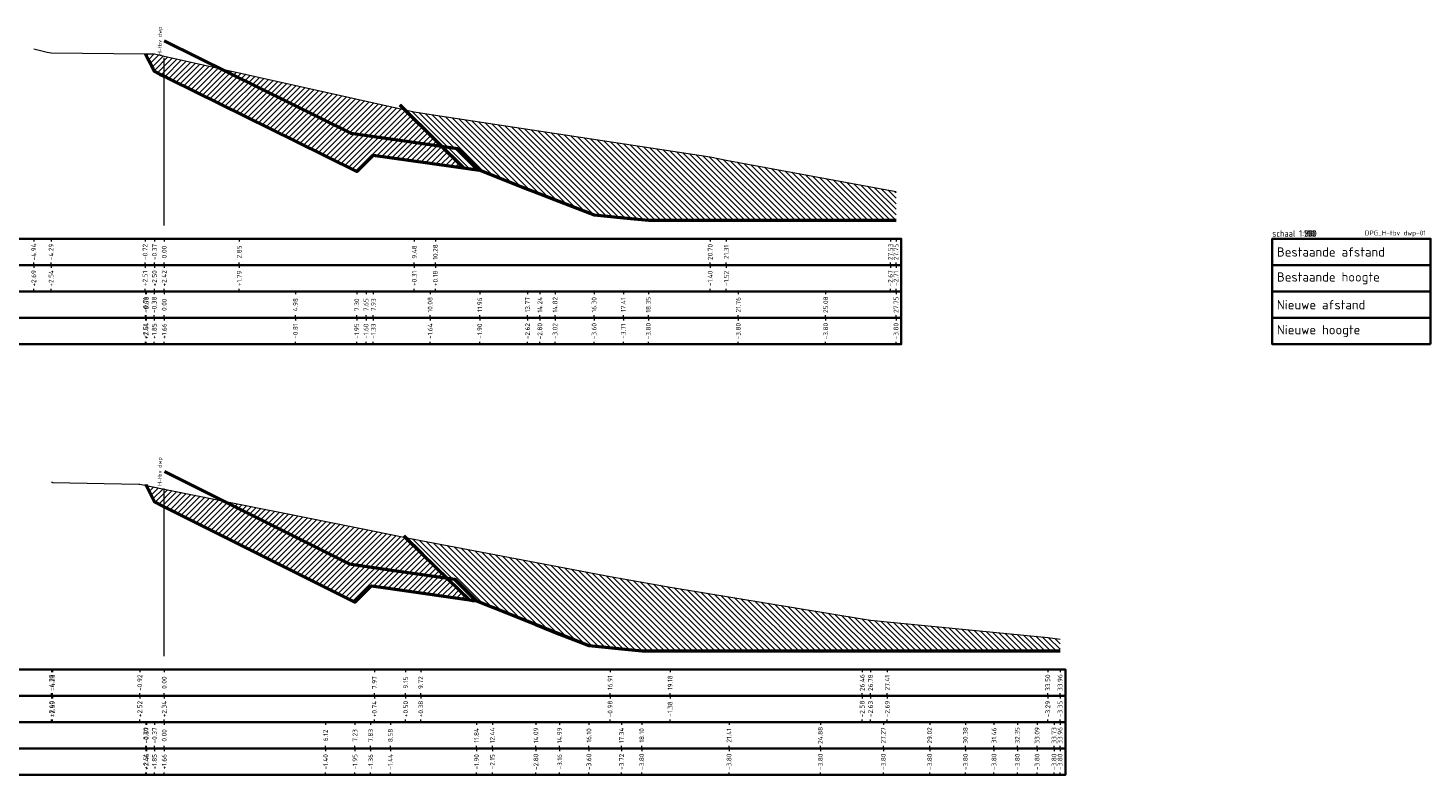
# Model space of a CAD drawing. Header units: metres. Extents: x 30306 to 66711, y 390887 to 402752.
# Tile 76 of 80: x 66384 to 66437, y 402687 to 402715. Entities that reach past the tile are written whole.
import ezdxf
from ezdxf.enums import TextEntityAlignment as Align

# ---------------------------------------------------------------- set-up
doc = ezdxf.new("R2010")
doc.units = ezdxf.units.M
doc.linetypes.add('HIDDEN', pattern=[0.375, 0.25, -0.125])
doc.linetypes.add('PHANTOM', pattern=[63.5, 31.75, -6.35, 6.35, -6.35, 6.35, -6.35])
for name, color, linetype, lineweight in [('DP-NW-arcering_grond ontgraven', 80, 'Continuous', 18), ('GM-C3D-SECTION-ARCERING_ONTGRAVEN', 35, 'Continuous', 0), ('GM-C3D-SECTION-BANDSETS_RAND', 7, 'Continuous', 35), ('GM-C3D-SECTION-BANDSETS_TICKS', 253, 'Continuous', 0), ('GM-C3D-SECTION-BANDSETS_TITEL', 3, 'Continuous', 35), ('GM-C3D-SECTION-SECTION_bestaand', 1, 'Continuous', 18), ('GM-C3D-SECTION-SECTION_nieuw', 4, 'Continuous', 50), ('GM-C3D-SECTION-SECTION_nieuw_groen', 94, 'Continuous', 50), ('GM-C3D-SECTION-SECTION_nieuw_rood', 20, 'Continuous', 50)]:
    doc.layers.add(name, color=color, linetype=linetype, lineweight=lineweight)
doc.layers.add('GM-C3D-SECTION-BANDSETS-TEKST', color=7, linetype='Continuous')
doc.layers.add('GM-C3D-SECTION-VIEW', color=7, linetype='Continuous')
doc.styles.add('GM-25', font='NLCS-ISO.ttf', dxfattribs={"width": 0.96, "height": 2.5})
doc.styles.get("Standard").update_dxf_attribs({"font": 'isocpeur.ttf'})

# ---------------------------------------------------------------- blocks, each defined once
blk = doc.blocks.new('GM-C3D-schaalaanduiding')
at = {"layer": 'GM-C3D-SECTION-BANDSETS_TITEL', "color": 2, "style": 'GM-25', "width": 0.96}
for s in ['schaal 1:250', 'schaal 1:200', 'schaal 1:100', 'schaal 1:50', 'schaal 1:500']:
    blk.add_text(s, height=0.25, dxfattribs=at).set_placement((0, 0), align=Align.BOTTOM_LEFT)

msp = doc.modelspace()

# ---------------------------------------------------------------- hatches: boundary and pattern name
at = {"layer": 'DP-NW-arcering_grond ontgraven'}
h = msp.add_hatch(dxfattribs=at)
h.set_pattern_fill('_USER', color=256, scale=0.15, angle=45, pattern_type=0)
h.set_pattern_definition([(45, (0, 0), (-0.10606601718, 0.10606601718), [])])
h.paths.add_polyline_path([(66392.263, 402713.688), (66389.417, 402714.326), (66389.049, 402714.408), (66388.706, 402714.411), (66389.039, 402713.75), (66389.248, 402713.646), (66389.63, 402713.456), (66394.392, 402711.098), (66396.717, 402709.949), (66397.069, 402710.301), (66397.346, 402710.571), (66399.499, 402710.264), (66400.759, 402710.086), (66399.931, 402710.91), (66398.544, 402712.29)])
h = msp.add_hatch(dxfattribs=at)
h.set_pattern_fill('_USER', color=256, scale=0.15, angle=45, pattern_type=0)
h.set_pattern_definition([(45, (-72, -48.72146), (-0.10606601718, 0.10606601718), [])])
h.paths.add_polyline_path([(66397.388, 402696.322), (66388.735, 402698.056), (66389.05, 402697.429), (66395.534, 402694.184), (66396.65, 402693.628), (66397.242, 402694.221), (66397.271, 402694.25), (66397.993, 402694.146), (66400.993, 402693.715), (66400.185, 402694.503), (66400.144, 402694.543), (66398.57, 402696.082)])
at = {"layer": 'GM-C3D-SECTION-ARCERING_ONTGRAVEN', "linetype": 'Continuous', "lineweight": 0}
h = msp.add_hatch(dxfattribs=at)
h.set_pattern_fill('_U', color=35, scale=0.15, angle=315, style=0, pattern_type=0)
h.set_pattern_definition([(315, (66398.54378, 402712.28971), (0.106066, 0.106066), [])])
h.paths.add_polyline_path([(66398.544, 402712.29), (66398.899, 402712.211), (66399.697, 402712.082), (66410.116, 402710.503), (66410.728, 402710.381), (66416.949, 402709.232), (66417.163, 402709.19), (66417.163, 402708.103), (66407.772, 402708.103), (66406.825, 402708.194), (66405.715, 402708.303), (66404.236, 402708.879), (66403.66, 402709.103), (66403.191, 402709.285), (66401.38, 402709.998), (66401.087, 402710.04), (66400.759, 402710.086)])
h = msp.add_hatch(dxfattribs=at)
h.set_pattern_fill('_U', color=35, scale=0.15, angle=315, style=0, pattern_type=0)
h.set_pattern_definition([(315, (66398.56392, 402696.08305), (0.106066, 0.106066), [])])
h.paths.add_polyline_path([(66398.564, 402696.083), (66398.57, 402696.082), (66399.142, 402695.963), (66406.322, 402694.6), (66408.597, 402694.205), (66415.878, 402692.997), (66416.194, 402692.95), (66416.83, 402692.889), (66422.916, 402692.293), (66423.381, 402692.23), (66423.381, 402691.782), (66407.521, 402691.782), (66406.753, 402691.858), (66405.518, 402691.982), (66404.409, 402692.422), (66403.509, 402692.782), (66401.861, 402693.436), (66401.258, 402693.677), (66401.106, 402693.699), (66400.993, 402693.715)])

# ---------------------------------------------------------------- linework, layer by layer
at = {"layer": 'GM-C3D-SECTION-BANDSETS_RAND', "color": 7, "linetype": 'Continuous', "lineweight": 35}
for points in [[(66367.009, 402707.402), (66417.363, 402707.402), (66417.363, 402707.403), (66367.009, 402707.403)], [(66367.009, 402706.402), (66417.363, 402706.402), (66417.363, 402707.402), (66367.009, 402707.402)], [(66437.425, 402707.402), (66437.425, 402707.403), (66431.425, 402707.403), (66431.425, 402707.402)], [(66437.425, 402706.402), (66437.425, 402707.402), (66431.425, 402707.402), (66431.425, 402706.402)], [(66367.009, 402705.402), (66417.363, 402705.402), (66417.363, 402706.402), (66367.009, 402706.402)], [(66437.425, 402705.402), (66437.425, 402706.402), (66431.425, 402706.402), (66431.425, 402705.402)], [(66367.009, 402704.402), (66417.363, 402704.402), (66417.363, 402705.402), (66367.009, 402705.402)], [(66437.425, 402704.402), (66437.425, 402705.402), (66431.425, 402705.402), (66431.425, 402704.402)], [(66367.009, 402703.402), (66417.363, 402703.402), (66417.363, 402704.402), (66367.009, 402704.402)], [(66437.425, 402703.402), (66437.425, 402704.402), (66431.425, 402704.402), (66431.425, 402703.402)], [(66372.547, 402691.081), (66423.581, 402691.081), (66423.581, 402691.082), (66372.547, 402691.082)], [(66372.547, 402690.081), (66423.581, 402690.081), (66423.581, 402691.081), (66372.547, 402691.081)], [(66372.547, 402689.081), (66423.581, 402689.081), (66423.581, 402690.081), (66372.547, 402690.081)], [(66372.547, 402688.081), (66423.581, 402688.081), (66423.581, 402689.081), (66372.547, 402689.081)], [(66372.547, 402687.081), (66423.581, 402687.081), (66423.581, 402688.081), (66372.547, 402688.081)]]:
    msp.add_3dface(points, dxfattribs=at)
at = {"layer": 'GM-C3D-SECTION-BANDSETS_TICKS', "color": 253, "linetype": 'Continuous', "lineweight": 0}
for p, q in [((66384.417, 402707.402), (66384.417, 402707.403)), ((66384.475, 402707.402), (66384.475, 402707.403)), ((66384.475, 402707.402), (66384.475, 402707.302)), ((66384.917, 402707.402), (66384.917, 402707.403)), ((66385.13, 402707.402), (66385.13, 402707.302)), ((66385.417, 402707.402), (66385.417, 402707.403)), ((66385.917, 402707.402), (66385.917, 402707.403)), ((66386.417, 402707.402), (66386.417, 402707.403)), ((66386.917, 402707.402), (66386.917, 402707.403)), ((66387.417, 402707.402), (66387.417, 402707.403)), ((66387.917, 402707.402), (66387.917, 402707.403)), ((66388.417, 402707.402), (66388.417, 402707.403)), ((66388.693, 402707.402), (66388.693, 402707.302)), ((66388.917, 402707.402), (66388.917, 402707.403)), ((66389.049, 402707.402), (66389.049, 402707.302)), ((66389.417, 402707.402), (66389.417, 402707.403)), ((66389.417, 402707.402), (66389.417, 402707.302)), ((66389.917, 402707.402), (66389.917, 402707.403)), ((66390.417, 402707.402), (66390.417, 402707.403)), ((66390.917, 402707.402), (66390.917, 402707.403)), ((66391.417, 402707.402), (66391.417, 402707.403)), ((66391.917, 402707.402), (66391.917, 402707.403)), ((66392.263, 402707.402), (66392.263, 402707.302)), ((66392.417, 402707.402), (66392.417, 402707.403)), ((66392.917, 402707.402), (66392.917, 402707.403)), ((66393.417, 402707.402), (66393.417, 402707.403)), ((66393.917, 402707.402), (66393.917, 402707.403)), ((66394.417, 402707.402), (66394.417, 402707.403)), ((66394.917, 402707.402), (66394.917, 402707.403)), ((66395.417, 402707.402), (66395.417, 402707.403)), ((66395.917, 402707.402), (66395.917, 402707.403)), ((66396.417, 402707.402), (66396.417, 402707.403)), ((66396.917, 402707.402), (66396.917, 402707.403)), ((66397.417, 402707.402), (66397.417, 402707.403)), ((66397.917, 402707.402), (66397.917, 402707.403)), ((66398.417, 402707.402), (66398.417, 402707.403)), ((66398.899, 402707.402), (66398.899, 402707.302)), ((66398.917, 402707.402), (66398.917, 402707.403)), ((66399.417, 402707.402), (66399.417, 402707.403)), ((66399.697, 402707.402), (66399.697, 402707.302)), ((66399.917, 402707.402), (66399.917, 402707.403)), ((66400.417, 402707.402), (66400.417, 402707.403)), ((66400.917, 402707.402), (66400.917, 402707.403)), ((66401.417, 402707.402), (66401.417, 402707.403)), ((66401.917, 402707.402), (66401.917, 402707.403)), ((66402.417, 402707.402), (66402.417, 402707.403)), ((66402.917, 402707.402), (66402.917, 402707.403)), ((66403.417, 402707.402), (66403.417, 402707.403)), ((66403.917, 402707.402), (66403.917, 402707.403)), ((66404.417, 402707.402), (66404.417, 402707.403)), ((66404.917, 402707.402), (66404.917, 402707.403)), ((66405.417, 402707.402), (66405.417, 402707.403)), ((66405.917, 402707.402), (66405.917, 402707.403)), ((66406.417, 402707.402), (66406.417, 402707.403)), ((66406.917, 402707.402), (66406.917, 402707.403)), ((66407.417, 402707.402), (66407.417, 402707.403)), ((66407.917, 402707.402), (66407.917, 402707.403)), ((66408.417, 402707.402), (66408.417, 402707.403)), ((66408.917, 402707.402), (66408.917, 402707.403)), ((66409.417, 402707.402), (66409.417, 402707.403)), ((66409.917, 402707.402), (66409.917, 402707.403)), ((66410.116, 402707.402), (66410.116, 402707.302)), ((66410.417, 402707.402), (66410.417, 402707.403)), ((66410.728, 402707.402), (66410.728, 402707.302)), ((66410.917, 402707.402), (66410.917, 402707.403)), ((66411.417, 402707.402), (66411.417, 402707.403)), ((66411.917, 402707.402), (66411.917, 402707.403)), ((66412.417, 402707.402), (66412.417, 402707.403)), ((66412.917, 402707.402), (66412.917, 402707.403)), ((66413.417, 402707.402), (66413.417, 402707.403)), ((66413.917, 402707.402), (66413.917, 402707.403)), ((66414.417, 402707.402), (66414.417, 402707.403)), ((66414.917, 402707.402), (66414.917, 402707.403)), ((66415.417, 402707.402), (66415.417, 402707.403)), ((66415.917, 402707.402), (66415.917, 402707.403)), ((66416.417, 402707.402), (66416.417, 402707.403)), ((66416.917, 402707.402), (66416.917, 402707.403)), ((66416.949, 402707.402), (66416.949, 402707.302)), ((66417.163, 402707.402), (66417.163, 402707.403)), ((66417.163, 402707.402), (66417.163, 402707.302)), ((66384.475, 402706.402), (66384.475, 402706.502)), ((66385.13, 402706.402), (66385.13, 402706.502)), ((66388.693, 402706.402), (66388.693, 402706.502)), ((66389.049, 402706.402), (66389.049, 402706.502)), ((66389.417, 402706.402), (66389.417, 402706.502)), ((66392.263, 402706.402), (66392.263, 402706.502)), ((66398.899, 402706.402), (66398.899, 402706.502)), ((66399.697, 402706.402), (66399.697, 402706.502)), ((66410.116, 402706.402), (66410.116, 402706.502)), ((66410.728, 402706.402), (66410.728, 402706.502)), ((66416.949, 402706.402), (66416.949, 402706.502)), ((66417.163, 402706.402), (66417.163, 402706.502)), ((66384.475, 402706.402), (66384.475, 402706.302)), ((66385.13, 402706.402), (66385.13, 402706.302)), ((66388.693, 402706.402), (66388.693, 402706.302)), ((66389.049, 402706.402), (66389.049, 402706.302)), ((66389.417, 402706.402), (66389.417, 402706.302)), ((66392.263, 402706.402), (66392.263, 402706.302)), ((66398.899, 402706.402), (66398.899, 402706.302)), ((66399.697, 402706.402), (66399.697, 402706.302)), ((66410.116, 402706.402), (66410.116, 402706.302)), ((66410.728, 402706.402), (66410.728, 402706.302)), ((66416.949, 402706.402), (66416.949, 402706.302)), ((66417.163, 402706.402), (66417.163, 402706.302)), ((66384.475, 402705.402), (66384.475, 402705.502)), ((66385.13, 402705.402), (66385.13, 402705.502)), ((66388.693, 402705.402), (66388.693, 402705.502)), ((66388.706, 402705.402), (66388.706, 402705.302)), ((66388.739, 402705.402), (66388.739, 402705.302)), ((66389.039, 402705.402), (66389.039, 402705.302)), ((66389.049, 402705.402), (66389.049, 402705.502)), ((66389.417, 402705.402), (66389.417, 402705.502)), ((66389.417, 402705.402), (66389.417, 402705.302)), ((66392.263, 402705.402), (66392.263, 402705.502)), ((66394.392, 402705.402), (66394.392, 402705.302)), ((66396.717, 402705.402), (66396.717, 402705.302)), ((66397.069, 402705.402), (66397.069, 402705.302)), ((66397.346, 402705.402), (66397.346, 402705.302)), ((66398.899, 402705.402), (66398.899, 402705.502)), ((66399.499, 402705.402), (66399.499, 402705.302)), ((66399.697, 402705.402), (66399.697, 402705.502)), ((66401.38, 402705.402), (66401.38, 402705.302)), ((66403.191, 402705.402), (66403.191, 402705.302)), ((66403.66, 402705.402), (66403.66, 402705.302)), ((66404.236, 402705.402), (66404.236, 402705.302)), ((66405.715, 402705.402), (66405.715, 402705.302)), ((66406.825, 402705.402), (66406.825, 402705.302)), ((66407.772, 402705.402), (66407.772, 402705.302)), ((66410.116, 402705.402), (66410.116, 402705.502)), ((66410.728, 402705.402), (66410.728, 402705.502)), ((66411.18, 402705.402), (66411.18, 402705.302)), ((66414.494, 402705.402), (66414.494, 402705.302)), ((66416.949, 402705.402), (66416.949, 402705.502)), ((66417.163, 402705.402), (66417.163, 402705.502)), ((66417.163, 402705.402), (66417.163, 402705.302)), ((66388.706, 402704.402), (66388.706, 402704.502)), ((66388.706, 402704.402), (66388.706, 402704.302)), ((66388.739, 402704.402), (66388.739, 402704.502)), ((66388.739, 402704.402), (66388.739, 402704.302)), ((66389.039, 402704.402), (66389.039, 402704.502)), ((66389.039, 402704.402), (66389.039, 402704.302)), ((66389.417, 402704.402), (66389.417, 402704.502)), ((66389.417, 402704.402), (66389.417, 402704.302)), ((66394.392, 402704.402), (66394.392, 402704.502)), ((66394.392, 402704.402), (66394.392, 402704.302)), ((66396.717, 402704.402), (66396.717, 402704.502)), ((66396.717, 402704.402), (66396.717, 402704.302)), ((66397.069, 402704.402), (66397.069, 402704.502)), ((66397.069, 402704.402), (66397.069, 402704.302)), ((66397.346, 402704.402), (66397.346, 402704.502)), ((66397.346, 402704.402), (66397.346, 402704.302)), ((66399.499, 402704.402), (66399.499, 402704.502)), ((66399.499, 402704.402), (66399.499, 402704.302)), ((66401.38, 402704.402), (66401.38, 402704.502)), ((66401.38, 402704.402), (66401.38, 402704.302)), ((66403.191, 402704.402), (66403.191, 402704.502)), ((66403.191, 402704.402), (66403.191, 402704.302)), ((66403.66, 402704.402), (66403.66, 402704.502)), ((66403.66, 402704.402), (66403.66, 402704.302)), ((66404.236, 402704.402), (66404.236, 402704.502)), ((66404.236, 402704.402), (66404.236, 402704.302)), ((66405.715, 402704.402), (66405.715, 402704.502)), ((66405.715, 402704.402), (66405.715, 402704.302)), ((66406.825, 402704.402), (66406.825, 402704.502)), ((66406.825, 402704.402), (66406.825, 402704.302)), ((66407.772, 402704.402), (66407.772, 402704.502)), ((66407.772, 402704.402), (66407.772, 402704.302)), ((66411.18, 402704.402), (66411.18, 402704.502)), ((66411.18, 402704.402), (66411.18, 402704.302)), ((66414.494, 402704.402), (66414.494, 402704.502)), ((66414.494, 402704.402), (66414.494, 402704.302)), ((66417.163, 402704.402), (66417.163, 402704.502)), ((66417.163, 402704.402), (66417.163, 402704.302)), ((66388.706, 402703.402), (66388.706, 402703.502)), ((66388.739, 402703.402), (66388.739, 402703.502)), ((66389.039, 402703.402), (66389.039, 402703.502)), ((66389.417, 402703.402), (66389.417, 402703.502)), ((66394.392, 402703.402), (66394.392, 402703.502)), ((66396.717, 402703.402), (66396.717, 402703.502)), ((66397.069, 402703.402), (66397.069, 402703.502)), ((66397.346, 402703.402), (66397.346, 402703.502)), ((66399.499, 402703.402), (66399.499, 402703.502)), ((66401.38, 402703.402), (66401.38, 402703.502)), ((66403.191, 402703.402), (66403.191, 402703.502)), ((66403.66, 402703.402), (66403.66, 402703.502)), ((66404.236, 402703.402), (66404.236, 402703.502)), ((66405.715, 402703.402), (66405.715, 402703.502)), ((66406.825, 402703.402), (66406.825, 402703.502)), ((66407.772, 402703.402), (66407.772, 402703.502)), ((66411.18, 402703.402), (66411.18, 402703.502)), ((66414.494, 402703.402), (66414.494, 402703.502)), ((66417.163, 402703.402), (66417.163, 402703.502)), ((66384.417, 402691.081), (66384.417, 402691.082)), ((66384.917, 402691.081), (66384.917, 402691.082)), ((66385.142, 402691.081), (66385.142, 402691.082)), ((66385.142, 402691.081), (66385.142, 402690.981)), ((66385.187, 402691.081), (66385.187, 402690.981)), ((66385.417, 402691.081), (66385.417, 402691.082)), ((66385.917, 402691.081), (66385.917, 402691.082)), ((66386.417, 402691.081), (66386.417, 402691.082)), ((66386.917, 402691.081), (66386.917, 402691.082)), ((66387.417, 402691.081), (66387.417, 402691.082)), ((66387.917, 402691.081), (66387.917, 402691.082)), ((66388.417, 402691.081), (66388.417, 402691.082)), ((66388.493, 402691.081), (66388.493, 402690.981)), ((66388.917, 402691.081), (66388.917, 402691.082)), ((66389.417, 402691.081), (66389.417, 402691.082)), ((66389.417, 402691.081), (66389.417, 402690.981)), ((66389.917, 402691.081), (66389.917, 402691.082)), ((66390.417, 402691.081), (66390.417, 402691.082)), ((66390.917, 402691.081), (66390.917, 402691.082)), ((66391.417, 402691.081), (66391.417, 402691.082)), ((66391.917, 402691.081), (66391.917, 402691.082)), ((66392.417, 402691.081), (66392.417, 402691.082)), ((66392.917, 402691.081), (66392.917, 402691.082)), ((66393.417, 402691.081), (66393.417, 402691.082)), ((66393.917, 402691.081), (66393.917, 402691.082)), ((66394.417, 402691.081), (66394.417, 402691.082)), ((66394.917, 402691.081), (66394.917, 402691.082)), ((66395.417, 402691.081), (66395.417, 402691.082)), ((66395.917, 402691.081), (66395.917, 402691.082)), ((66396.417, 402691.081), (66396.417, 402691.082)), ((66396.917, 402691.081), (66396.917, 402691.082)), ((66397.388, 402691.081), (66397.388, 402690.981)), ((66397.417, 402691.081), (66397.417, 402691.082)), ((66397.917, 402691.081), (66397.917, 402691.082)), ((66398.417, 402691.081), (66398.417, 402691.082)), ((66398.57, 402691.081), (66398.57, 402690.981)), ((66398.917, 402691.081), (66398.917, 402691.082)), ((66399.142, 402691.081), (66399.142, 402690.981)), ((66399.417, 402691.081), (66399.417, 402691.082)), ((66399.917, 402691.081), (66399.917, 402691.082)), ((66400.417, 402691.081), (66400.417, 402691.082)), ((66400.917, 402691.081), (66400.917, 402691.082)), ((66401.417, 402691.081), (66401.417, 402691.082)), ((66401.917, 402691.081), (66401.917, 402691.082)), ((66402.417, 402691.081), (66402.417, 402691.082)), ((66402.917, 402691.081), (66402.917, 402691.082)), ((66403.417, 402691.081), (66403.417, 402691.082)), ((66403.917, 402691.081), (66403.917, 402691.082)), ((66404.417, 402691.081), (66404.417, 402691.082)), ((66404.917, 402691.081), (66404.917, 402691.082)), ((66405.417, 402691.081), (66405.417, 402691.082)), ((66405.917, 402691.081), (66405.917, 402691.082)), ((66406.322, 402691.081), (66406.322, 402690.981)), ((66406.417, 402691.081), (66406.417, 402691.082)), ((66406.917, 402691.081), (66406.917, 402691.082)), ((66407.417, 402691.081), (66407.417, 402691.082)), ((66407.917, 402691.081), (66407.917, 402691.082)), ((66408.417, 402691.081), (66408.417, 402691.082)), ((66408.597, 402691.081), (66408.597, 402690.981)), ((66408.917, 402691.081), (66408.917, 402691.082)), ((66409.417, 402691.081), (66409.417, 402691.082)), ((66409.917, 402691.081), (66409.917, 402691.082)), ((66410.417, 402691.081), (66410.417, 402691.082)), ((66410.917, 402691.081), (66410.917, 402691.082)), ((66411.417, 402691.081), (66411.417, 402691.082)), ((66411.917, 402691.081), (66411.917, 402691.082)), ((66412.417, 402691.081), (66412.417, 402691.082)), ((66412.917, 402691.081), (66412.917, 402691.082)), ((66413.417, 402691.081), (66413.417, 402691.082)), ((66413.917, 402691.081), (66413.917, 402691.082)), ((66414.417, 402691.081), (66414.417, 402691.082)), ((66414.917, 402691.081), (66414.917, 402691.082)), ((66415.417, 402691.081), (66415.417, 402691.082)), ((66415.878, 402691.081), (66415.878, 402690.981)), ((66415.917, 402691.081), (66415.917, 402691.082)), ((66416.194, 402691.081), (66416.194, 402690.981)), ((66416.417, 402691.081), (66416.417, 402691.082)), ((66416.83, 402691.081), (66416.83, 402690.981)), ((66416.917, 402691.081), (66416.917, 402691.082)), ((66417.417, 402691.081), (66417.417, 402691.082)), ((66417.917, 402691.081), (66417.917, 402691.082)), ((66418.417, 402691.081), (66418.417, 402691.082)), ((66418.917, 402691.081), (66418.917, 402691.082)), ((66419.417, 402691.081), (66419.417, 402691.082)), ((66419.917, 402691.081), (66419.917, 402691.082)), ((66420.417, 402691.081), (66420.417, 402691.082)), ((66420.917, 402691.081), (66420.917, 402691.082)), ((66421.417, 402691.081), (66421.417, 402691.082)), ((66421.917, 402691.081), (66421.917, 402691.082)), ((66422.417, 402691.081), (66422.417, 402691.082)), ((66422.916, 402691.081), (66422.916, 402690.981)), ((66422.917, 402691.081), (66422.917, 402691.082)), ((66423.381, 402691.081), (66423.381, 402691.082)), ((66423.381, 402691.081), (66423.381, 402690.981)), ((66385.142, 402690.081), (66385.142, 402690.181)), ((66385.142, 402690.081), (66385.142, 402689.981)), ((66385.187, 402690.081), (66385.187, 402690.181)), ((66385.187, 402690.081), (66385.187, 402689.981)), ((66388.493, 402690.081), (66388.493, 402690.181)), ((66388.493, 402690.081), (66388.493, 402689.981)), ((66389.417, 402690.081), (66389.417, 402690.181)), ((66389.417, 402690.081), (66389.417, 402689.981)), ((66397.388, 402690.081), (66397.388, 402690.181)), ((66397.388, 402690.081), (66397.388, 402689.981)), ((66398.57, 402690.081), (66398.57, 402690.181)), ((66398.57, 402690.081), (66398.57, 402689.981)), ((66399.142, 402690.081), (66399.142, 402690.181)), ((66399.142, 402690.081), (66399.142, 402689.981)), ((66406.322, 402690.081), (66406.322, 402690.181)), ((66406.322, 402690.081), (66406.322, 402689.981)), ((66408.597, 402690.081), (66408.597, 402690.181)), ((66408.597, 402690.081), (66408.597, 402689.981)), ((66415.878, 402690.081), (66415.878, 402690.181)), ((66415.878, 402690.081), (66415.878, 402689.981)), ((66416.194, 402690.081), (66416.194, 402690.181)), ((66416.194, 402690.081), (66416.194, 402689.981)), ((66416.83, 402690.081), (66416.83, 402690.181)), ((66416.83, 402690.081), (66416.83, 402689.981)), ((66422.916, 402690.081), (66422.916, 402690.181)), ((66422.916, 402690.081), (66422.916, 402689.981)), ((66423.381, 402690.081), (66423.381, 402690.181)), ((66423.381, 402690.081), (66423.381, 402689.981)), ((66385.142, 402689.081), (66385.142, 402689.181)), ((66385.187, 402689.081), (66385.187, 402689.181)), ((66388.493, 402689.081), (66388.493, 402689.181)), ((66388.718, 402689.081), (66388.718, 402688.981)), ((66388.744, 402689.081), (66388.744, 402688.981)), ((66389.05, 402689.081), (66389.05, 402688.981)), ((66389.417, 402689.081), (66389.417, 402689.181)), ((66389.417, 402689.081), (66389.417, 402688.981)), ((66395.534, 402689.081), (66395.534, 402688.981)), ((66396.65, 402689.081), (66396.65, 402688.981)), ((66397.242, 402689.081), (66397.242, 402688.981)), ((66397.388, 402689.081), (66397.388, 402689.181)), ((66397.993, 402689.081), (66397.993, 402688.981)), ((66398.57, 402689.081), (66398.57, 402689.181)), ((66399.142, 402689.081), (66399.142, 402689.181)), ((66401.258, 402689.081), (66401.258, 402688.981)), ((66401.861, 402689.081), (66401.861, 402688.981)), ((66403.509, 402689.081), (66403.509, 402688.981)), ((66404.409, 402689.081), (66404.409, 402688.981)), ((66405.518, 402689.081), (66405.518, 402688.981)), ((66406.322, 402689.081), (66406.322, 402689.181)), ((66406.753, 402689.081), (66406.753, 402688.981)), ((66407.521, 402689.081), (66407.521, 402688.981)), ((66408.597, 402689.081), (66408.597, 402689.181)), ((66410.83, 402689.081), (66410.83, 402688.981)), ((66414.293, 402689.081), (66414.293, 402688.981)), ((66415.878, 402689.081), (66415.878, 402689.181)), ((66416.194, 402689.081), (66416.194, 402689.181)), ((66416.682, 402689.081), (66416.682, 402688.981)), ((66416.83, 402689.081), (66416.83, 402689.181)), ((66418.44, 402689.081), (66418.44, 402688.981)), ((66419.794, 402689.081), (66419.794, 402688.981)), ((66420.875, 402689.081), (66420.875, 402688.981)), ((66421.764, 402689.081), (66421.764, 402688.981)), ((66422.511, 402689.081), (66422.511, 402688.981)), ((66422.916, 402689.081), (66422.916, 402689.181)), ((66423.152, 402689.081), (66423.152, 402688.981)), ((66423.381, 402689.081), (66423.381, 402689.181)), ((66423.381, 402689.081), (66423.381, 402688.981)), ((66388.718, 402688.081), (66388.718, 402688.181)), ((66388.718, 402688.081), (66388.718, 402687.981)), ((66388.744, 402688.081), (66388.744, 402688.181)), ((66388.744, 402688.081), (66388.744, 402687.981)), ((66389.05, 402688.081), (66389.05, 402688.181)), ((66389.05, 402688.081), (66389.05, 402687.981)), ((66389.417, 402688.081), (66389.417, 402688.181)), ((66389.417, 402688.081), (66389.417, 402687.981)), ((66395.534, 402688.081), (66395.534, 402688.181)), ((66395.534, 402688.081), (66395.534, 402687.981)), ((66396.65, 402688.081), (66396.65, 402688.181)), ((66396.65, 402688.081), (66396.65, 402687.981)), ((66397.242, 402688.081), (66397.242, 402688.181)), ((66397.242, 402688.081), (66397.242, 402687.981)), ((66397.993, 402688.081), (66397.993, 402688.181)), ((66397.993, 402688.081), (66397.993, 402687.981)), ((66401.258, 402688.081), (66401.258, 402688.181)), ((66401.258, 402688.081), (66401.258, 402687.981)), ((66401.861, 402688.081), (66401.861, 402688.181)), ((66401.861, 402688.081), (66401.861, 402687.981)), ((66403.509, 402688.081), (66403.509, 402688.181)), ((66403.509, 402688.081), (66403.509, 402687.981)), ((66404.409, 402688.081), (66404.409, 402688.181)), ((66404.409, 402688.081), (66404.409, 402687.981)), ((66405.518, 402688.081), (66405.518, 402688.181)), ((66405.518, 402688.081), (66405.518, 402687.981)), ((66406.753, 402688.081), (66406.753, 402688.181)), ((66406.753, 402688.081), (66406.753, 402687.981)), ((66407.521, 402688.081), (66407.521, 402688.181)), ((66407.521, 402688.081), (66407.521, 402687.981)), ((66410.83, 402688.081), (66410.83, 402688.181)), ((66410.83, 402688.081), (66410.83, 402687.981)), ((66414.293, 402688.081), (66414.293, 402688.181)), ((66414.293, 402688.081), (66414.293, 402687.981)), ((66416.682, 402688.081), (66416.682, 402688.181)), ((66416.682, 402688.081), (66416.682, 402687.981)), ((66418.44, 402688.081), (66418.44, 402688.181)), ((66418.44, 402688.081), (66418.44, 402687.981)), ((66419.794, 402688.081), (66419.794, 402688.181)), ((66419.794, 402688.081), (66419.794, 402687.981)), ((66420.875, 402688.081), (66420.875, 402688.181)), ((66420.875, 402688.081), (66420.875, 402687.981)), ((66421.764, 402688.081), (66421.764, 402688.181)), ((66421.764, 402688.081), (66421.764, 402687.981)), ((66422.511, 402688.081), (66422.511, 402688.181)), ((66422.511, 402688.081), (66422.511, 402687.981)), ((66423.152, 402688.081), (66423.152, 402688.181)), ((66423.152, 402688.081), (66423.152, 402687.981)), ((66423.381, 402688.081), (66423.381, 402688.181)), ((66423.381, 402688.081), (66423.381, 402687.981)), ((66388.718, 402687.081), (66388.718, 402687.181)), ((66388.744, 402687.081), (66388.744, 402687.181)), ((66389.05, 402687.081), (66389.05, 402687.181)), ((66389.417, 402687.081), (66389.417, 402687.181)), ((66395.534, 402687.081), (66395.534, 402687.181)), ((66396.65, 402687.081), (66396.65, 402687.181)), ((66397.242, 402687.081), (66397.242, 402687.181)), ((66397.993, 402687.081), (66397.993, 402687.181)), ((66401.258, 402687.081), (66401.258, 402687.181)), ((66401.861, 402687.081), (66401.861, 402687.181)), ((66403.509, 402687.081), (66403.509, 402687.181)), ((66404.409, 402687.081), (66404.409, 402687.181)), ((66405.518, 402687.081), (66405.518, 402687.181)), ((66406.753, 402687.081), (66406.753, 402687.181)), ((66407.521, 402687.081), (66407.521, 402687.181)), ((66410.83, 402687.081), (66410.83, 402687.181)), ((66414.293, 402687.081), (66414.293, 402687.181)), ((66416.682, 402687.081), (66416.682, 402687.181)), ((66418.44, 402687.081), (66418.44, 402687.181)), ((66419.794, 402687.081), (66419.794, 402687.181)), ((66420.875, 402687.081), (66420.875, 402687.181)), ((66421.764, 402687.081), (66421.764, 402687.181)), ((66422.511, 402687.081), (66422.511, 402687.181)), ((66423.152, 402687.081), (66423.152, 402687.181)), ((66423.381, 402687.081), (66423.381, 402687.181))]:
    msp.add_line(p, q, dxfattribs=at)
at = {"layer": 'GM-C3D-SECTION-SECTION_bestaand', "color": 1, "linetype": 'Continuous', "lineweight": 18}
for points in [[(66384.475, 402714.594), (66384.985, 402714.479), (66385.13, 402714.447), (66388.693, 402714.411), (66389.049, 402714.408), (66389.417, 402714.326), (66392.263, 402713.688), (66398.899, 402712.211), (66399.697, 402712.082), (66410.116, 402710.503), (66410.728, 402710.381), (66416.949, 402709.232), (66417.163, 402709.19)], [(66385.142, 402698.177), (66385.179, 402698.172), (66385.187, 402698.17), (66388.457, 402698.105), (66388.493, 402698.104), (66389.417, 402697.919), (66397.388, 402696.322), (66398.57, 402696.082), (66399.142, 402695.963), (66406.322, 402694.6), (66408.597, 402694.205), (66415.878, 402692.997), (66416.194, 402692.95), (66416.83, 402692.889), (66422.916, 402692.293), (66423.381, 402692.23)]]:
    msp.add_lwpolyline(points, dxfattribs=at)
at = {"layer": 'GM-C3D-SECTION-SECTION_nieuw', "color": 4, "linetype": 'Continuous', "lineweight": 50}
for points in [[(66389.421, 402714.903), (66390.689, 402714.272), (66396.499, 402711.398), (66398.081, 402711.172), (66400.539, 402710.823), (66400.792, 402710.572), (66401.38, 402709.998), (66403.191, 402709.285), (66403.66, 402709.103), (66405.715, 402708.303), (66407.772, 402708.103), (66414.071, 402708.103), (66414.103, 402708.103), (66414.392, 402708.103), (66414.843, 402708.103), (66415.361, 402708.103), (66415.774, 402708.103), (66416.118, 402708.103), (66416.416, 402708.103), (66416.679, 402708.103), (66416.917, 402708.103), (66417.163, 402708.103)], [(66389.427, 402698.582), (66395.293, 402695.646), (66396.435, 402695.077), (66398.043, 402694.845), (66400.431, 402694.502), (66400.574, 402694.358), (66401.258, 402693.677), (66401.861, 402693.436), (66405.518, 402691.982), (66407.521, 402691.782), (66413.533, 402691.782), (66413.825, 402691.782), (66416.365, 402691.782), (66418.242, 402691.782), (66423.381, 402691.782)]]:
    msp.add_lwpolyline(points, dxfattribs=at)
at = {"layer": 'GM-C3D-SECTION-SECTION_nieuw', "color": 3, "linetype": 'HIDDEN', "lineweight": 35, "ltscale": 15}
for points in [[(66398.349, 402712.483), (66399.804, 402711.036), (66400.759, 402710.086)], [(66398.498, 402696.148), (66399.211, 402695.452), (66400.185, 402694.503), (66400.993, 402693.715)]]:
    msp.add_lwpolyline(points, dxfattribs=at)
at = {"layer": 'GM-C3D-SECTION-SECTION_nieuw_groen', "color": 94, "linetype": 'Continuous', "lineweight": 50}
for points in [[(66398.349, 402712.483), (66399.804, 402711.036), (66400.759, 402710.086), (66401.087, 402710.04), (66401.38, 402709.998), (66403.191, 402709.285), (66403.66, 402709.103), (66404.236, 402708.879), (66405.715, 402708.303), (66406.825, 402708.194), (66407.772, 402708.103), (66411.18, 402708.103), (66414.494, 402708.103), (66417.163, 402708.103)], [(66398.498, 402696.148), (66399.211, 402695.452), (66400.185, 402694.503), (66400.993, 402693.715), (66401.106, 402693.699), (66401.258, 402693.677), (66401.861, 402693.436), (66403.509, 402692.782), (66404.409, 402692.422), (66405.518, 402691.982), (66406.753, 402691.858), (66407.521, 402691.782), (66410.83, 402691.782), (66414.293, 402691.782), (66416.682, 402691.782), (66418.44, 402691.782), (66419.794, 402691.782), (66420.875, 402691.782), (66421.764, 402691.782), (66422.511, 402691.782), (66423.152, 402691.782), (66423.381, 402691.782)]]:
    msp.add_lwpolyline(points, dxfattribs=at)
at = {"layer": 'GM-C3D-SECTION-SECTION_nieuw_rood', "color": 20, "linetype": 'Continuous', "lineweight": 50}
for points in [[(66388.706, 402714.411), (66388.739, 402714.345), (66388.836, 402714.151), (66388.844, 402714.135), (66388.968, 402713.891), (66388.986, 402713.854), (66389.039, 402713.75), (66389.248, 402713.646), (66389.417, 402713.562), (66389.63, 402713.456), (66394.392, 402711.098), (66396.717, 402709.949), (66397.069, 402710.301), (66397.346, 402710.571), (66399.499, 402710.264), (66401.38, 402709.998), (66403.191, 402709.285), (66403.66, 402709.103), (66404.236, 402708.879), (66405.715, 402708.303), (66406.825, 402708.194), (66407.772, 402708.103), (66411.18, 402708.103), (66414.494, 402708.103), (66417.163, 402708.103)], [(66388.718, 402698.09), (66388.724, 402698.078), (66388.725, 402698.076), (66388.734, 402698.058), (66388.735, 402698.056), (66388.744, 402698.039), (66389.05, 402697.429), (66389.417, 402697.245), (66395.534, 402694.184), (66396.65, 402693.628), (66397.242, 402694.221), (66397.271, 402694.25), (66397.993, 402694.146), (66401.258, 402693.677), (66401.861, 402693.436), (66403.509, 402692.782), (66404.409, 402692.422), (66405.518, 402691.982), (66406.753, 402691.858), (66407.521, 402691.782), (66410.83, 402691.782), (66414.293, 402691.782), (66416.682, 402691.782), (66418.44, 402691.782), (66419.794, 402691.782), (66420.875, 402691.782), (66421.764, 402691.782), (66422.511, 402691.782), (66423.152, 402691.782), (66423.381, 402691.782)]]:
    msp.add_lwpolyline(points, dxfattribs=at)
at = {"layer": 'GM-C3D-SECTION-VIEW', "color": 1, "linetype": 'PHANTOM', "lineweight": 18, "ltscale": 0.2}
for p, q in [((66389.417, 402707.903), (66389.417, 402714.903)), ((66389.417, 402691.582), (66389.417, 402698.582))]:
    msp.add_line(p, q, dxfattribs=at)

# ---------------------------------------------------------------- block references
at = {"layer": 'GM-C3D-SECTION-BANDSETS_TITEL', "color": 3, "linetype": 'Continuous', "lineweight": 35, "xscale": 0.9992429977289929, "yscale": 0.9992429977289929, "zscale": 0.9992429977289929}
msp.add_blockref('GM-C3D-schaalaanduiding', (66431.425, 402707.403), dxfattribs=at)

# ---------------------------------------------------------------- texts
at = {"layer": 'GM-C3D-SECTION-BANDSETS-TEKST', "color": 7, "linetype": 'Continuous', "lineweight": 18, "char_height": 0.18, "attachment_point": 5, "rotation": 90}
for s, insert in [('{\\fISOCPEUR|b0|i0|c0|p34;-4.94}', (66384.475, 402706.902)), ('{\\fISOCPEUR|b0|i0|c0|p34;-4.29}', (66385.13, 402706.902)), ('{\\fISOCPEUR|b0|i0|c0|p34;-0.72}', (66388.693, 402706.902)), ('{\\fISOCPEUR|b0|i0|c0|p34;-0.37}', (66389.049, 402706.902)), ('{\\fISOCPEUR|b0|i0|c0|p34;0.00}', (66389.417, 402706.902)), ('{\\fISOCPEUR|b0|i0|c0|p34;2.85}', (66392.263, 402706.902)), ('{\\fISOCPEUR|b0|i0|c0|p34;9.48}', (66398.899, 402706.902)), ('{\\fISOCPEUR|b0|i0|c0|p34;10.28}', (66399.697, 402706.902)), ('{\\fISOCPEUR|b0|i0|c0|p34;20.70}', (66410.116, 402706.902)), ('{\\fISOCPEUR|b0|i0|c0|p34;21.31}', (66410.728, 402706.902)), ('{\\fISOCPEUR|b0|i0|c0|p34;27.53}', (66416.949, 402706.902)), ('{\\fISOCPEUR|b0|i0|c0|p34;27.75}', (66417.163, 402706.902)), ('+2.69', (66384.475, 402705.902)), ('+2.54', (66385.13, 402705.902)), ('+2.51', (66388.693, 402705.902)), ('+2.50', (66389.049, 402705.902)), ('+2.42', (66389.417, 402705.902)), ('+1.79', (66392.263, 402705.902)), ('+0.31', (66398.899, 402705.902)), ('+0.18', (66399.697, 402705.902)), ('-1.40', (66410.116, 402705.902)), ('-1.52', (66410.728, 402705.902)), ('-2.67', (66416.949, 402705.902)), ('-2.71', (66417.163, 402705.902)), ('{\\fISOCPEUR|b0|i0|c0|p34;-4.28}', (66385.142, 402690.581)), ('{\\fISOCPEUR|b0|i0|c0|p34;-4.23}', (66385.187, 402690.581)), ('{\\fISOCPEUR|b0|i0|c0|p34;-0.92}', (66388.493, 402690.581)), ('{\\fISOCPEUR|b0|i0|c0|p34;0.00}', (66389.417, 402690.581)), ('{\\fISOCPEUR|b0|i0|c0|p34;7.97}', (66397.388, 402690.581)), ('{\\fISOCPEUR|b0|i0|c0|p34;9.15}', (66398.57, 402690.581)), ('{\\fISOCPEUR|b0|i0|c0|p34;9.72}', (66399.142, 402690.581)), ('{\\fISOCPEUR|b0|i0|c0|p34;16.91}', (66406.322, 402690.581)), ('{\\fISOCPEUR|b0|i0|c0|p34;19.18}', (66408.597, 402690.581)), ('{\\fISOCPEUR|b0|i0|c0|p34;26.46}', (66415.878, 402690.581)), ('{\\fISOCPEUR|b0|i0|c0|p34;26.78}', (66416.194, 402690.581)), ('{\\fISOCPEUR|b0|i0|c0|p34;27.41}', (66416.83, 402690.581)), ('{\\fISOCPEUR|b0|i0|c0|p34;33.50}', (66422.916, 402690.581)), ('{\\fISOCPEUR|b0|i0|c0|p34;33.96}', (66423.381, 402690.581)), ('+2.60', (66385.142, 402689.581)), ('+2.59', (66385.187, 402689.581)), ('+2.52', (66388.493, 402689.581)), ('+2.34', (66389.417, 402689.581)), ('+0.74', (66397.388, 402689.581)), ('+0.50', (66398.57, 402689.581)), ('+0.38', (66399.142, 402689.581)), ('-0.98', (66406.322, 402689.581)), ('-1.38', (66408.597, 402689.581)), ('-2.58', (66415.878, 402689.581)), ('-2.63', (66416.194, 402689.581)), ('-2.69', (66416.83, 402689.581)), ('-3.29', (66422.916, 402689.581)), ('-3.35', (66423.381, 402689.581))]:
    msp.add_mtext(s, dxfattribs=dict(at, insert=insert))
at = {"layer": 'GM-C3D-SECTION-BANDSETS-TEKST', "color": 7, "linetype": 'Continuous', "lineweight": -3, "char_height": 0.18, "attachment_point": 5, "rotation": 90}
for s, insert in [('{\\fISOCPEUR|b0|i0|c0|p34;-0.71}', (66388.706, 402704.902)), ('{\\fISOCPEUR|b0|i0|c0|p34;-0.68}', (66388.739, 402704.902)), ('{\\fISOCPEUR|b0|i0|c0|p34;-0.38}', (66389.039, 402704.902)), ('{\\fISOCPEUR|b0|i0|c0|p34;0.00}', (66389.417, 402704.902)), ('{\\fISOCPEUR|b0|i0|c0|p34;4.98}', (66394.392, 402704.902)), ('{\\fISOCPEUR|b0|i0|c0|p34;7.30}', (66396.717, 402704.902)), ('{\\fISOCPEUR|b0|i0|c0|p34;7.65}', (66397.069, 402704.902)), ('{\\fISOCPEUR|b0|i0|c0|p34;7.93}', (66397.346, 402704.902)), ('{\\fISOCPEUR|b0|i0|c0|p34;10.08}', (66399.499, 402704.902)), ('{\\fISOCPEUR|b0|i0|c0|p34;11.96}', (66401.38, 402704.902)), ('{\\fISOCPEUR|b0|i0|c0|p34;13.77}', (66403.191, 402704.902)), ('{\\fISOCPEUR|b0|i0|c0|p34;14.24}', (66403.66, 402704.902)), ('{\\fISOCPEUR|b0|i0|c0|p34;14.82}', (66404.236, 402704.902)), ('{\\fISOCPEUR|b0|i0|c0|p34;16.30}', (66405.715, 402704.902)), ('{\\fISOCPEUR|b0|i0|c0|p34;17.41}', (66406.825, 402704.902)), ('{\\fISOCPEUR|b0|i0|c0|p34;18.35}', (66407.772, 402704.902)), ('{\\fISOCPEUR|b0|i0|c0|p34;21.76}', (66411.18, 402704.902)), ('{\\fISOCPEUR|b0|i0|c0|p34;25.08}', (66414.494, 402704.902)), ('{\\fISOCPEUR|b0|i0|c0|p34;27.75}', (66417.163, 402704.902)), ('+2.51', (66388.706, 402703.902)), ('+2.44', (66388.739, 402703.902)), ('+1.85', (66389.039, 402703.902)), ('+1.66', (66389.417, 402703.902)), ('-0.81', (66394.392, 402703.902)), ('-1.95', (66396.717, 402703.902)), ('-1.60', (66397.069, 402703.902)), ('-1.33', (66397.346, 402703.902)), ('-1.64', (66399.499, 402703.902)), ('-1.90', (66401.38, 402703.902)), ('-2.62', (66403.191, 402703.902)), ('-2.80', (66403.66, 402703.902)), ('-3.02', (66404.236, 402703.902)), ('-3.60', (66405.715, 402703.902)), ('-3.71', (66406.825, 402703.902)), ('-3.80', (66407.772, 402703.902)), ('-3.80', (66411.18, 402703.902)), ('-3.80', (66414.494, 402703.902)), ('-3.80', (66417.163, 402703.902)), ('{\\fISOCPEUR|b0|i0|c0|p34;-0.70}', (66388.718, 402688.581)), ('{\\fISOCPEUR|b0|i0|c0|p34;-0.67}', (66388.744, 402688.581)), ('{\\fISOCPEUR|b0|i0|c0|p34;-0.37}', (66389.05, 402688.581)), ('{\\fISOCPEUR|b0|i0|c0|p34;0.00}', (66389.417, 402688.581)), ('{\\fISOCPEUR|b0|i0|c0|p34;6.12}', (66395.534, 402688.581)), ('{\\fISOCPEUR|b0|i0|c0|p34;7.23}', (66396.65, 402688.581)), ('{\\fISOCPEUR|b0|i0|c0|p34;7.83}', (66397.242, 402688.581)), ('{\\fISOCPEUR|b0|i0|c0|p34;8.58}', (66397.993, 402688.581)), ('{\\fISOCPEUR|b0|i0|c0|p34;11.84}', (66401.258, 402688.581)), ('{\\fISOCPEUR|b0|i0|c0|p34;12.44}', (66401.861, 402688.581)), ('{\\fISOCPEUR|b0|i0|c0|p34;14.09}', (66403.509, 402688.581)), ('{\\fISOCPEUR|b0|i0|c0|p34;14.99}', (66404.409, 402688.581)), ('{\\fISOCPEUR|b0|i0|c0|p34;16.10}', (66405.518, 402688.581)), ('{\\fISOCPEUR|b0|i0|c0|p34;17.34}', (66406.753, 402688.581)), ('{\\fISOCPEUR|b0|i0|c0|p34;18.10}', (66407.521, 402688.581)), ('{\\fISOCPEUR|b0|i0|c0|p34;21.41}', (66410.83, 402688.581)), ('{\\fISOCPEUR|b0|i0|c0|p34;24.88}', (66414.293, 402688.581)), ('{\\fISOCPEUR|b0|i0|c0|p34;27.27}', (66416.682, 402688.581)), ('{\\fISOCPEUR|b0|i0|c0|p34;29.02}', (66418.44, 402688.581)), ('{\\fISOCPEUR|b0|i0|c0|p34;30.38}', (66419.794, 402688.581)), ('{\\fISOCPEUR|b0|i0|c0|p34;31.46}', (66420.875, 402688.581)), ('{\\fISOCPEUR|b0|i0|c0|p34;32.35}', (66421.764, 402688.581)), ('{\\fISOCPEUR|b0|i0|c0|p34;33.09}', (66422.511, 402688.581)), ('{\\fISOCPEUR|b0|i0|c0|p34;33.73}', (66423.152, 402688.581)), ('{\\fISOCPEUR|b0|i0|c0|p34;33.96}', (66423.381, 402688.581)), ('+2.51', (66388.718, 402687.581)), ('+2.46', (66388.744, 402687.581)), ('+1.85', (66389.05, 402687.581)), ('+1.66', (66389.417, 402687.581)), ('-1.40', (66395.534, 402687.581)), ('-1.95', (66396.65, 402687.581)), ('-1.36', (66397.242, 402687.581)), ('-1.44', (66397.993, 402687.581)), ('-1.90', (66401.258, 402687.581)), ('-2.15', (66401.861, 402687.581)), ('-2.80', (66403.509, 402687.581)), ('-3.16', (66404.409, 402687.581)), ('-3.60', (66405.518, 402687.581)), ('-3.72', (66406.753, 402687.581)), ('-3.80', (66407.521, 402687.581)), ('-3.80', (66410.83, 402687.581)), ('-3.80', (66414.293, 402687.581)), ('-3.80', (66416.682, 402687.581)), ('-3.80', (66418.44, 402687.581)), ('-3.80', (66419.794, 402687.581)), ('-3.80', (66420.875, 402687.581)), ('-3.80', (66421.764, 402687.581)), ('-3.80', (66422.511, 402687.581)), ('-3.80', (66423.152, 402687.581)), ('-3.80', (66423.381, 402687.581))]:
    msp.add_mtext(s, dxfattribs=dict(at, insert=insert))
at = {"layer": 'GM-C3D-SECTION-BANDSETS_TITEL', "color": 1, "linetype": 'Continuous', "lineweight": 18, "insert": (66437.25, 402707.478), "char_height": 0.18, "attachment_point": 9}
msp.add_mtext('DPG_H-tbv dwp-01', dxfattribs=at)
at = {"layer": 'GM-C3D-SECTION-BANDSETS_TITEL', "color": 3, "linetype": 'Continuous', "lineweight": 35, "char_height": 0.35, "attachment_point": 4}
for s, insert in [('{\\fISOCPEUR|b0|i0|c0|p34;Bestaande afstand}', (66431.6, 402706.902)), ('{\\fISOCPEUR|b0|i0|c0|p34;Bestaande hoogte}', (66431.6, 402705.902)), ('{\\fISOCPEUR|b0|i0|c0|p34;Nieuwe afstand}', (66431.6, 402704.902)), ('{\\fISOCPEUR|b0|i0|c0|p34;Nieuwe hoogte}', (66431.6, 402703.902))]:
    msp.add_mtext(s, dxfattribs=dict(at, insert=insert))
at = {"layer": 'GM-C3D-SECTION-VIEW', "color": 1, "linetype": 'Continuous', "lineweight": -3, "char_height": 0.15, "attachment_point": 8, "rotation": 90}
for insert in [(66389.367, 402714.903), (66389.367, 402698.582)]:
    msp.add_mtext('{\\C256;H-tbv dwp}', dxfattribs=dict(at, insert=insert))

doc.saveas('drawing.dxf')
